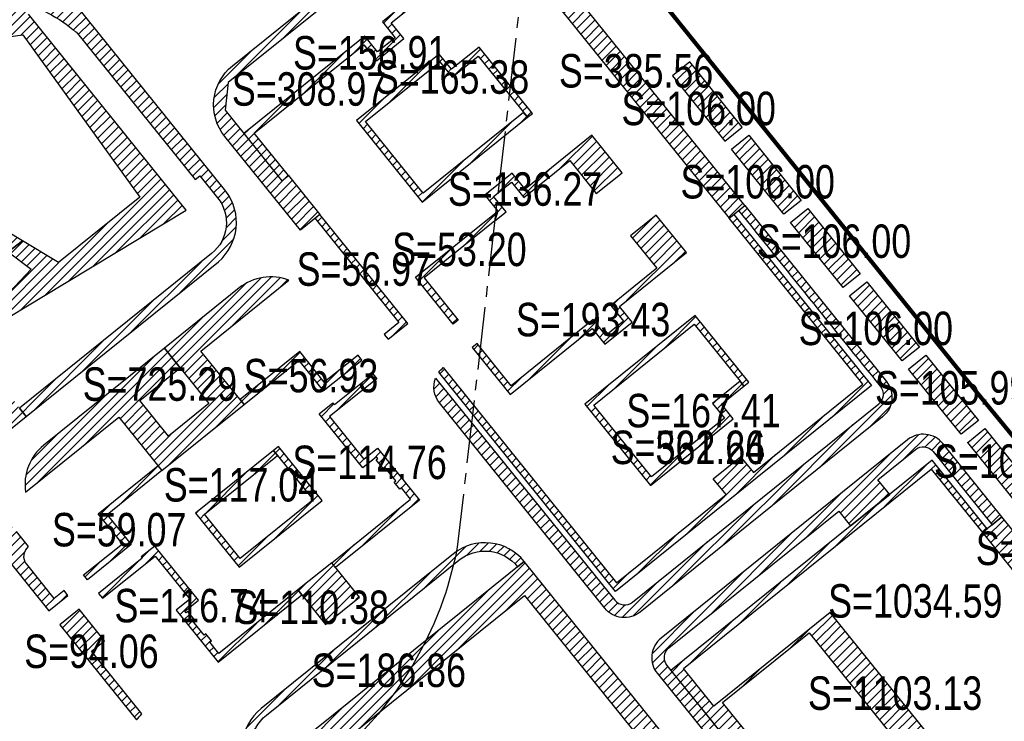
# Model space of a CAD drawing. Header units: millimetres. Extents: x 38389465 to 38395088, y 2473666 to 2480744.
# Tile 240 of 256: x 38394533 to 38394768, y 2477784 to 2477952. Entities that reach past the tile are written whole.
import ezdxf
from ezdxf.enums import TextEntityAlignment as Align

# ---------------------------------------------------------------- set-up
doc = ezdxf.new("R2010")
doc.units = ezdxf.units.MM
doc.header["$LTSCALE"] = 2
doc.linetypes.add('CENTER2', pattern=[1.125, 0.75, -0.125, 0.125, -0.125])
for name, color, linetype in [('MJZJ', 7, 'CONTINUOUS'), ('w-用地红线', 1, 'CONTINUOUS'), ('路面铺装', 143, 'CENTER2')]:
    doc.layers.add(name, color=color, linetype=linetype)
doc.styles.add('中等线体', font='txt', dxfattribs={"width": 0.8})
pattern_1 = [(45, (0, 0), (-1.1313708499, 1.1313708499), [])]

msp = doc.modelspace()

# ---------------------------------------------------------------- hatches: boundary and pattern name
at = {"layer": 'MJZJ', "linetype": 'ByBlock'}
h = msp.add_hatch(dxfattribs=at)
h.set_pattern_fill('411B', color=256, scale=2, style=0)
h.set_pattern_definition(pattern_1)
edge = h.paths.add_edge_path()
edge.add_line((38394502.03, 2477917.663), (38394487.773, 2477935.372))
edge.add_line((38394487.773, 2477935.372), (38394491.799, 2477942.322))
edge.add_line((38394491.799, 2477942.322), (38394487.278, 2477941.7))
edge.add_line((38394487.278, 2477941.7), (38394480.679, 2477930.309))
edge.add_line((38394480.679, 2477930.309), (38394484.553, 2477925.497))
edge.add_line((38394484.553, 2477925.497), (38394488.564, 2477928.726))
edge.add_line((38394488.564, 2477928.726), (38394501.446, 2477912.726))
edge.add_line((38394501.446, 2477912.726), (38394496.54, 2477908.776))
edge.add_line((38394496.54, 2477908.776), (38394485.361, 2477899.777))
edge.add_line((38394485.361, 2477899.777), (38394478.818, 2477894.509))
edge.add_line((38394478.818, 2477894.509), (38394482.394, 2477890.067))
edge.add_line((38394482.394, 2477890.067), (38394474.916, 2477884.047))
edge.add_line((38394474.916, 2477884.047), (38394490.059, 2477865.237))
edge.add_line((38394490.059, 2477865.237), (38394493.954, 2477868.373))
edge.add_line((38394493.954, 2477868.373), (38394513.238, 2477844.418))
edge.add_line((38394513.238, 2477844.418), (38394513.239, 2477844.419))
edge.add_line((38394513.239, 2477844.419), (38394515.433, 2477841.692))
edge.add_line((38394515.433, 2477841.692), (38394534.206, 2477856.806))
edge.add_line((38394534.206, 2477856.806), (38394532.607, 2477858.792))
edge.add_line((38394532.607, 2477858.792), (38394516.473, 2477878.992))
edge.add_line((38394516.473, 2477878.992), (38394507.749, 2477871.969))
edge.add_line((38394507.749, 2477871.969), (38394504.08, 2477876.526))
edge.add_line((38394504.08, 2477876.526), (38394510.896, 2477882.013))
edge.add_line((38394510.896, 2477882.013), (38394518.491, 2477888.127))
edge.add_line((38394518.491, 2477888.127), (38394520.215, 2477885.985))
edge.add_line((38394520.215, 2477885.985), (38394526.37, 2477878.34))
edge.add_line((38394526.37, 2477878.34), (38394538.305, 2477885.539))
edge.add_line((38394538.305, 2477885.539), (38394572.429, 2477906.122))
edge.add_line((38394572.429, 2477906.122), (38394534.746, 2477952.929))
edge.add_line((38394534.746, 2477952.929), (38394532.272, 2477956.003))
edge.add_arc((38394523.45, 2477922.742), 34.411, 48.92074, 75.1459, ccw=False)
edge.add_line((38394546.061, 2477948.681), (38394546.101, 2477948.712))
edge.add_line((38394546.101, 2477948.712), (38394574.527, 2477913.402))
edge.add_line((38394574.527, 2477913.402), (38394575.657, 2477914.312))
edge.add_line((38394575.657, 2477914.312), (38394579.915, 2477909.023))
edge.add_arc((38394572.546, 2477903.09), 9.46, -51.16352, 38.8364, ccw=False)
edge.add_line((38394578.478, 2477895.722), (38394532.607, 2477858.792))
edge.add_line((38394532.607, 2477858.792), (38394534.206, 2477856.806))
edge.add_line((38394534.206, 2477856.806), (38394580.085, 2477893.742))
edge.add_arc((38394572.013, 2477903.148), 12.395, 310.63426, 397.03868)
edge.add_line((38394581.907, 2477910.614), (38394515.184, 2477993.493))
edge.add_arc((38394505.837, 2477985.968), 12, 38.83647, 128.83577)
edge.add_line((38394498.312, 2477995.315), (38394470.021, 2477972.54))
edge.add_line((38394470.021, 2477972.54), (38394471.62, 2477970.554))
edge.add_line((38394471.62, 2477970.554), (38394485.337, 2477981.596))
edge.add_line((38394485.337, 2477981.596), (38394504.096, 2477970.729))
edge.add_line((38394504.096, 2477970.729), (38394505.6, 2477973.325))
edge.add_line((38394505.6, 2477973.325), (38394487.842, 2477983.613))
edge.add_line((38394487.842, 2477983.613), (38394498.527, 2477992.215))
edge.add_line((38394498.527, 2477992.215), (38394502.437, 2477989.95))
edge.add_line((38394502.437, 2477989.95), (38394503.038, 2477990.989))
edge.add_line((38394503.038, 2477990.989), (38394512.383, 2477985.575))
edge.add_line((38394512.383, 2477985.575), (38394513.085, 2477986.786))
edge.add_line((38394513.085, 2477986.786), (38394521.305, 2477982.024))
edge.add_line((38394521.305, 2477982.024), (38394519.952, 2477979.688))
edge.add_line((38394519.952, 2477979.688), (38394525.711, 2477976.351))
edge.add_line((38394525.711, 2477976.351), (38394542.276, 2477955.775))
edge.add_line((38394542.276, 2477955.775), (38394541.108, 2477954.835))
edge.add_line((38394541.108, 2477954.835), (38394541.63, 2477954.185))
edge.add_line((38394541.63, 2477954.185), (38394526.834, 2477962.757))
edge.add_line((38394526.834, 2477962.757), (38394529.449, 2477959.508))
edge.add_line((38394529.449, 2477959.508), (38394505.6, 2477973.325))
edge.add_line((38394505.6, 2477973.325), (38394504.096, 2477970.729))
edge.add_line((38394504.096, 2477970.729), (38394489.185, 2477944.991))
edge.add_line((38394489.185, 2477944.991), (38394493.706, 2477945.613))
edge.add_line((38394493.706, 2477945.613), (38394506.76, 2477968.146))
edge.add_line((38394506.76, 2477968.146), (38394527.5, 2477956.13))
edge.add_line((38394527.5, 2477956.13), (38394531.354, 2477950.794))
edge.add_line((38394531.354, 2477950.794), (38394493.706, 2477945.613))
edge.add_line((38394493.706, 2477945.613), (38394489.185, 2477944.991))
edge.add_line((38394489.185, 2477944.991), (38394479.748, 2477943.692))
edge.add_line((38394479.748, 2477943.692), (38394471.62, 2477970.554))
edge.add_line((38394471.62, 2477970.554), (38394470.021, 2477972.54))
edge.add_line((38394470.021, 2477972.54), (38394467.501, 2477970.511))
edge.add_line((38394467.501, 2477970.511), (38394469.1, 2477968.524))
edge.add_line((38394469.1, 2477968.524), (38394476.739, 2477943.278))
edge.add_line((38394476.739, 2477943.278), (38394452.974, 2477940.007))
edge.add_line((38394452.974, 2477940.007), (38394446.333, 2477948.255))
edge.add_arc((38394458.321, 2477947.715), 12, 166.88044, 177.42227, ccw=False)
edge.add_line((38394446.635, 2477950.439), (38394469.1, 2477968.524))
edge.add_line((38394469.1, 2477968.524), (38394467.501, 2477970.511))
edge.add_line((38394467.501, 2477970.511), (38394429.136, 2477939.625))
edge.add_arc((38394436.51, 2477930.158), 12, 66.78975, 127.91104, ccw=False)
edge.add_line((38394441.239, 2477941.187), (38394441.632, 2477940.698))
edge.add_line((38394441.632, 2477940.698), (38394441.632, 2477940.698))
edge.add_line((38394441.632, 2477940.698), (38394444.266, 2477937.426))
edge.add_line((38394444.266, 2477937.426), (38394478.818, 2477894.509))
edge.add_line((38394478.818, 2477894.509), (38394485.361, 2477899.777))
edge.add_line((38394485.361, 2477899.777), (38394455.168, 2477937.281))
edge.add_line((38394455.168, 2477937.281), (38394487.278, 2477941.7))
edge.add_line((38394487.278, 2477941.7), (38394491.799, 2477942.322))
edge.add_line((38394491.799, 2477942.322), (38394533.343, 2477948.04))
edge.add_line((38394533.343, 2477948.04), (38394561.365, 2477909.238))
edge.add_line((38394561.365, 2477909.238), (38394541.888, 2477893.559))
edge.add_line((38394541.888, 2477893.559), (38394533.307, 2477898.748))
edge.add_line((38394533.307, 2477898.748), (38394529.854, 2477896.134))
edge.add_line((38394529.854, 2477896.134), (38394535.326, 2477891.99))
edge.add_line((38394535.326, 2477891.99), (38394530.135, 2477886.399))
edge.add_line((38394530.135, 2477886.399), (38394522.56, 2477895.8))
edge.add_line((38394522.56, 2477895.8), (38394524.381, 2477900.278))
edge.add_line((38394524.381, 2477900.278), (38394529.854, 2477896.134))
edge.add_line((38394529.854, 2477896.134), (38394533.307, 2477898.748))
edge.add_line((38394533.307, 2477898.748), (38394502.03, 2477917.663))
h = msp.add_hatch(dxfattribs=at)
h.set_pattern_fill('411B', color=256, scale=2, style=0)
h.set_pattern_definition(pattern_1)
h.paths.add_polyline_path([(38394586.179, 2477924.444), (38394595.272, 2477913.149), (38394596.833, 2477914.407), (38394588.681, 2477924.533), (38394614.849, 2477945.608), (38394617.891, 2477941.83), (38394624.434, 2477947.098), (38394621.392, 2477950.875), (38394647.565, 2477971.946), (38394646.624, 2477973.115), (38394619.283, 2477951.103), (38394622.325, 2477947.325), (38394618.119, 2477943.939), (38394615.081, 2477947.712)])
h = msp.add_hatch(dxfattribs=at)
h.set_pattern_fill('411B', color=256, scale=2, style=0)
h.set_pattern_definition(pattern_1)
edge = h.paths.add_edge_path()
edge.add_line((38394621.298, 2477971.084), (38394622.866, 2477969.136))
edge.add_line((38394622.866, 2477969.136), (38394582.442, 2477936.592))
edge.add_line((38394582.442, 2477936.592), (38394581.727, 2477929.973))
edge.add_line((38394581.727, 2477929.973), (38394595.272, 2477913.149))
edge.add_line((38394595.272, 2477913.149), (38394596.833, 2477914.407))
edge.add_line((38394596.833, 2477914.407), (38394604.358, 2477905.059))
edge.add_line((38394604.358, 2477905.059), (38394599.681, 2477901.294))
edge.add_line((38394599.681, 2477901.294), (38394581.617, 2477923.732))
edge.add_arc((38394590.964, 2477931.257), 12, 128.83647, 218.83647, ccw=False)
edge.add_line((38394583.439, 2477940.604), (38394621.298, 2477971.084))
h = msp.add_hatch(dxfattribs=at)
h.set_pattern_fill('411B', color=256, scale=2, style=0)
h.set_pattern_definition(pattern_1)
h.paths.add_polyline_path([(38394705.856, 2477907.184), (38394653.952, 2477971.656), (38394653.183, 2477964.96), (38394702.122, 2477904.18)])
h = msp.add_hatch(dxfattribs=at)
h.set_pattern_fill('411B', color=256, scale=2, style=0)
h.set_pattern_definition(pattern_1)
h.paths.add_polyline_path([(38394653.947, 2477928.3), (38394655.115, 2477929.24), (38394642.385, 2477945.053), (38394635.818, 2477939.766), (38394632.871, 2477943.427), (38394613.109, 2477927.517), (38394628.787, 2477908.044), (38394653.947, 2477928.3), (38394653.006, 2477929.468), (38394629.015, 2477910.153), (38394615.219, 2477927.289), (38394632.978, 2477941.588), (38394635.926, 2477937.927), (38394642.157, 2477942.943)])
h = msp.add_hatch(dxfattribs=at)
h.set_pattern_fill('411B', color=256, scale=2, style=0)
h.set_pattern_definition(pattern_1)
h.paths.add_polyline_path([(38394701.123, 2477922.63), (38394705.252, 2477925.954), (38394692.711, 2477941.531), (38394688.582, 2477938.207)])
h = msp.add_hatch(dxfattribs=at)
h.set_pattern_fill('411B', color=256, scale=2, style=0)
h.set_pattern_definition(pattern_1)
h.paths.add_polyline_path([(38394646.129, 2477903.534), (38394648.844, 2477905.675), (38394645.852, 2477909.391), (38394650.108, 2477912.817), (38394653.073, 2477909.134), (38394664.038, 2477917.978), (38394670.392, 2477910.085), (38394676.555, 2477915.046), (38394669.342, 2477924.006), (38394653.371, 2477911.148), (38394650.33, 2477914.925), (38394643.787, 2477909.657), (38394646.83, 2477905.876)])
h = msp.add_hatch(dxfattribs=at)
h.set_pattern_fill('411B', color=256, scale=2, style=0)
h.set_pattern_definition(pattern_1)
h.paths.add_polyline_path([(38394702.692, 2477920.681), (38394706.821, 2477924.005), (38394719.362, 2477908.428), (38394715.233, 2477905.104)])
h = msp.add_hatch(dxfattribs=at)
h.set_pattern_fill('411B', color=256, scale=2, style=0)
h.set_pattern_definition(pattern_1)
edge = h.paths.add_edge_path()
edge.add_line((38394705.856, 2477907.184), (38394739.719, 2477865.122))
edge.add_arc((38394735.046, 2477861.359), 6, -51.16276, 38.83639, ccw=False)
edge.add_line((38394738.808, 2477856.685), (38394680.858, 2477810.03))
edge.add_arc((38394677.095, 2477814.703), 6, 218.75934, 308.83724, ccw=False)
edge.add_line((38394672.417, 2477810.947), (38394632.918, 2477860.016))
edge.add_arc((38394637.588, 2477863.776), 5.996, 158.88449, 218.83285, ccw=False)
edge.add_line((38394631.995, 2477865.936), (38394674.808, 2477812.856))
edge.add_arc((38394677.143, 2477814.74), 3, 218.88893, 308.88893)
edge.add_line((38394679.027, 2477812.405), (38394737.863, 2477859.776))
edge.add_arc((38394736.057, 2477862.104), 2.947, 307.79193, 399.88195)
edge.add_arc((38402902.867, 2484471.623), 10503.362, 218.6889252, 218.9834986, ccw=False)
edge.add_line((38394704.455, 2477906.057), (38394705.856, 2477907.184))
h = msp.add_hatch(dxfattribs=at)
h.set_pattern_fill('411B', color=256, scale=2, style=0)
h.set_pattern_definition(pattern_1)
h.paths.add_polyline_path([(38394604.355, 2477905.063), (38394603.19, 2477904.119), (38394623.235, 2477879.214), (38394619.715, 2477876.41), (38394620.656, 2477875.242), (38394625.349, 2477878.98)])
h = msp.add_hatch(dxfattribs=at)
h.set_pattern_fill('411B', color=256, scale=2, style=0)
h.set_pattern_definition(pattern_1)
h.paths.add_polyline_path([(38394627.199, 2477890.076), (38394646.832, 2477905.882), (38394646.129, 2477903.534), (38394629.243, 2477889.914), (38394637.391, 2477879.793), (38394636.23, 2477878.858)])
h = msp.add_hatch(dxfattribs=at)
h.set_pattern_fill('411B', color=256, scale=2, style=0)
h.set_pattern_definition(pattern_1)
edge = h.paths.add_edge_path()
edge.add_line((38394633.829, 2477868.452), (38394675.218, 2477817.043))
edge.add_line((38394675.218, 2477817.043), (38394701.386, 2477838.111))
edge.add_line((38394701.386, 2477838.111), (38394698.344, 2477841.889))
edge.add_line((38394698.344, 2477841.889), (38394704.887, 2477847.157))
edge.add_line((38394704.887, 2477847.157), (38394707.929, 2477843.379))
edge.add_line((38394707.929, 2477843.379), (38394734.106, 2477864.464))
edge.add_line((38394734.106, 2477864.464), (38394702.122, 2477904.18))
edge.add_line((38394702.122, 2477904.18), (38394703.256, 2477905.092))
edge.add_line((38394703.256, 2477905.092), (38394736.181, 2477864.196))
edge.add_line((38394736.181, 2477864.196), (38394674.993, 2477814.934))
edge.add_line((38394674.993, 2477814.934), (38394632.783, 2477867.363))
edge.add_arc((38394637.493, 2477863.886), 5.854, 128.78696, 143.56249, ccw=False)
edge.add_arc((38394633.823, 2477868.457), 0.00777, 292.92584, 324.78778)
h = msp.add_hatch(dxfattribs=at)
h.set_pattern_fill('411B', color=256, scale=2, style=0)
h.set_pattern_definition(pattern_1)
h.paths.add_polyline_path([(38394640.743, 2477873.248), (38394649.773, 2477862.033), (38394669.403, 2477877.836), (38394672.444, 2477874.059), (38394678.987, 2477879.326), (38394675.946, 2477883.104), (38394691.918, 2477895.964), (38394684.708, 2477904.921), (38394678.563, 2477899.956), (38394684.83, 2477892.2), (38394673.842, 2477883.337), (38394676.885, 2477879.557), (38394672.679, 2477876.171), (38394669.635, 2477879.944), (38394650.05, 2477864.117), (38394641.911, 2477874.189)])
h = msp.add_hatch(dxfattribs=at)
h.set_pattern_fill('411B', color=256, scale=2, style=0)
h.set_pattern_definition(pattern_1)
h.paths.add_polyline_path([(38394716.802, 2477903.155), (38394720.931, 2477906.479), (38394733.473, 2477890.9), (38394729.344, 2477887.577)])
h = msp.add_hatch(dxfattribs=at)
h.set_pattern_fill('411B', color=256, scale=2, style=0)
h.set_pattern_definition(pattern_1)
edge = h.paths.add_edge_path()
edge.add_line((38394575.934, 2477872.427), (38394596.956, 2477889.35))
edge.add_arc((38394592.623, 2477878.159), 12, 68.83647, 128.83647)
edge.add_line((38394585.098, 2477887.507), (38394567.187, 2477873.087))
edge.add_line((38394567.187, 2477873.087), (38394570.949, 2477868.413))
edge.add_line((38394570.949, 2477868.413), (38394577.848, 2477859.844))
edge.add_line((38394577.848, 2477859.844), (38394568.188, 2477852.069))
edge.add_line((38394568.188, 2477852.069), (38394561.29, 2477860.638))
edge.add_line((38394561.29, 2477860.638), (38394570.949, 2477868.413))
edge.add_line((38394570.949, 2477868.413), (38394567.187, 2477873.087))
edge.add_line((38394567.187, 2477873.087), (38394538.366, 2477849.884))
edge.add_arc((38394545.891, 2477840.537), 12, 128.83647, 188.83647)
edge.add_line((38394534.034, 2477838.694), (38394556.305, 2477856.624))
edge.add_line((38394556.305, 2477856.624), (38394566.59, 2477843.849))
edge.add_line((38394566.59, 2477843.849), (38394586.219, 2477859.652))
edge.add_line((38394586.219, 2477859.652), (38394575.934, 2477872.427))
h = msp.add_hatch(dxfattribs=at)
h.set_pattern_fill('411B', color=256, scale=2, style=0)
h.set_pattern_definition(pattern_1)
h.paths.add_polyline_path([(38394730.911, 2477885.631), (38394735.039, 2477888.955), (38394747.581, 2477873.376), (38394743.453, 2477870.052)])
h = msp.add_hatch(dxfattribs=at)
h.set_pattern_fill('411B', color=256, scale=2, style=0)
h.set_pattern_definition(pattern_1)
h.paths.add_polyline_path([(38394704.744, 2477865.205), (38394705.684, 2477864.038), (38394706.847, 2477864.974), (38394693.991, 2477880.943), (38394667.663, 2477859.746), (38394683.341, 2477840.273), (38394703.102, 2477856.183), (38394700.28, 2477859.688), (38394705.684, 2477864.038), (38394704.744, 2477865.205), (38394698.178, 2477859.918), (38394701, 2477856.413), (38394683.575, 2477842.385), (38394669.779, 2477859.521), (38394693.77, 2477878.836)])
h = msp.add_hatch(dxfattribs=at)
h.set_pattern_fill('411B', color=256, scale=2, style=0)
h.set_pattern_definition(pattern_1)
h.paths.add_polyline_path([(38394586.219, 2477859.652), (38394599.305, 2477870.187), (38394605.17, 2477862.904), (38394614.397, 2477870.255), (38394613.456, 2477871.423), (38394605.403, 2477865.007), (38394599.533, 2477872.296), (38394585.278, 2477860.82)])
h = msp.add_hatch(dxfattribs=at)
h.set_pattern_fill('411B', color=256, scale=2, style=0)
h.set_pattern_definition(pattern_1)
h.paths.add_polyline_path([(38394745.022, 2477868.103), (38394749.15, 2477871.427), (38394761.691, 2477855.85), (38394757.563, 2477852.526)])
h = msp.add_hatch(dxfattribs=at)
h.set_pattern_fill('411B', color=256, scale=2, style=0)
h.set_pattern_definition(pattern_1)
h.paths.add_polyline_path([(38394608.11, 2477820.66), (38394607.169, 2477821.829), (38394626.02, 2477837.004), (38394623.825, 2477839.731), (38394623.436, 2477839.417), (38394622.119, 2477841.053), (38394622.508, 2477841.366), (38394619.874, 2477844.638), (38394619.485, 2477844.325), (38394617.792, 2477846.428), (38394618.181, 2477846.741), (38394617.867, 2477847.131), (38394614.596, 2477844.497), (38394604.186, 2477857.427), (38394607.457, 2477860.061), (38394607.801, 2477859.63), (38394617.031, 2477866.984), (38394617.972, 2477865.815), (38394606.632, 2477856.781), (38394614.824, 2477846.606), (38394618.095, 2477849.24), (38394628.124, 2477836.783)])
h = msp.add_hatch(dxfattribs=at)
h.set_pattern_fill('411B', color=256, scale=2, style=0)
h.set_pattern_definition(pattern_1)
h.paths.add_polyline_path([(38394759.131, 2477850.577), (38394763.26, 2477853.901), (38394775.802, 2477838.322), (38394771.673, 2477834.998)])
h = msp.add_hatch(dxfattribs=at)
h.set_pattern_fill('411B', color=256, scale=2, style=0)
h.set_pattern_definition(pattern_1)
edge = h.paths.add_edge_path()
edge.add_line((38394767.309, 2477832.769), (38394764.972, 2477830.888))
edge.add_line((38394764.972, 2477830.888), (38394762.634, 2477829.008))
edge.add_line((38394762.634, 2477829.008), (38394773.922, 2477814.988))
edge.add_line((38394773.922, 2477814.988), (38394776.258, 2477816.869))
edge.add_line((38394776.258, 2477816.869), (38394789.969, 2477799.838))
edge.add_arc((38394787.632, 2477797.957), 3, -45.50112, 38.83638, ccw=False)
edge.add_line((38394789.735, 2477795.817), (38394740.273, 2477747.213))
edge.add_arc((38394733.965, 2477753.632), 9, 218.83638, 314.49888, ccw=False)
edge.add_line((38394726.954, 2477747.988), (38394687.318, 2477797.222))
edge.add_arc((38394689.637, 2477799.125), 3, 128.83724, 219.36145, ccw=False)
edge.add_line((38394687.756, 2477801.461), (38394728.34, 2477834.133))
edge.add_line((38394728.34, 2477834.133), (38394731.162, 2477830.628))
edge.add_line((38394731.162, 2477830.628), (38394740.509, 2477838.153))
edge.add_line((38394740.509, 2477838.153), (38394737.688, 2477841.659))
edge.add_line((38394737.688, 2477841.659), (38394746.643, 2477848.871))
edge.add_arc((38394748.524, 2477846.534), 3, 38.83638, 128.83724, ccw=False)
edge.add_line((38394750.861, 2477848.416), (38394750.856, 2477848.422))
edge.add_line((38394750.856, 2477848.422), (38394764.972, 2477830.888))
edge.add_line((38394764.972, 2477830.888), (38394767.309, 2477832.769))
edge.add_line((38394767.309, 2477832.769), (38394753.198, 2477850.297))
edge.add_arc((38394748.524, 2477846.534), 6, 38.83638, 128.83724)
edge.add_line((38394744.761, 2477851.208), (38394685.874, 2477803.798))
edge.add_arc((38394689.637, 2477799.125), 6, 128.83724, 219.20767)
edge.add_line((38394684.988, 2477795.332), (38394724.617, 2477746.107))
edge.add_arc((38394733.965, 2477753.632), 12, 218.83638, 314.49888)
edge.add_line((38394742.375, 2477745.073), (38394791.838, 2477793.677))
edge.add_arc((38394787.632, 2477797.957), 6, 314.49888, 398.83638)
edge.add_line((38394792.306, 2477801.72), (38394767.309, 2477832.769))
h = msp.add_hatch(dxfattribs=at)
h.set_pattern_fill('411B', color=256, scale=2, style=0)
h.set_pattern_definition(pattern_1)
h.paths.add_polyline_path([(38394594.225, 2477847.475), (38394593.282, 2477848.646), (38394574.664, 2477833.66), (38394585.073, 2477820.73), (38394604.859, 2477836.657), (38394594.45, 2477849.586), (38394593.282, 2477848.646), (38394594.225, 2477847.475), (38394602.75, 2477836.886), (38394585.305, 2477822.835), (38394576.777, 2477833.428)])
h = msp.add_hatch(dxfattribs=at)
h.set_pattern_fill('411B', color=256, scale=2, style=0)
h.set_pattern_definition(pattern_1)
edge = h.paths.add_edge_path()
edge.add_line((38394726.288, 2477809.89), (38394698.48, 2477787.502))
edge.add_line((38394698.48, 2477787.502), (38394691.206, 2477796.537))
edge.add_line((38394691.206, 2477796.537), (38394750.405, 2477844.197))
edge.add_line((38394750.405, 2477844.197), (38394762.633, 2477829.008))
edge.add_line((38394762.633, 2477829.008), (38394763.806, 2477829.953))
edge.add_line((38394763.806, 2477829.953), (38394750.638, 2477846.309))
edge.add_line((38394750.638, 2477846.309), (38394688.241, 2477796.074))
edge.add_line((38394688.241, 2477796.074), (38394726.953, 2477747.988))
edge.add_arc((38394733.995, 2477753.67), 9.048, 218.90247, 263.68558)
edge.add_arc((38394733.946, 2477753.66), 9.033, 263.99036, 314.45517)
edge.add_line((38394740.272, 2477747.213), (38394755.695, 2477762.359))
edge.add_line((38394755.695, 2477762.359), (38394754.287, 2477764.108))
edge.add_line((38394754.287, 2477764.108), (38394742.051, 2477754.256))
edge.add_line((38394742.051, 2477754.256), (38394738.866, 2477751.692))
edge.add_line((38394738.866, 2477751.692), (38394733.569, 2477747.427))
edge.add_line((38394733.569, 2477747.427), (38394700.57, 2477788.415))
edge.add_line((38394700.57, 2477788.415), (38394721.29, 2477805.097))
edge.add_line((38394721.29, 2477805.097), (38394754.287, 2477764.108))
edge.add_line((38394754.287, 2477764.108), (38394755.695, 2477762.359))
edge.add_line((38394755.695, 2477762.359), (38394764.449, 2477770.957))
edge.add_line((38394764.449, 2477770.957), (38394789.735, 2477795.818))
edge.add_arc((38394787.632, 2477797.957), 3, 314.5141, 339.7593)
edge.add_line((38394790.446, 2477796.919), (38394775.122, 2477815.954))
edge.add_line((38394775.122, 2477815.954), (38394773.921, 2477814.988))
edge.add_line((38394773.921, 2477814.988), (38394788.658, 2477796.683))
edge.add_line((38394788.658, 2477796.683), (38394757.267, 2477771.41))
edge.add_line((38394757.267, 2477771.41), (38394726.288, 2477809.89))
h = msp.add_hatch(dxfattribs=at)
h.set_pattern_fill('411B', color=256, scale=2, style=0)
h.set_pattern_definition(pattern_1)
h.paths.add_polyline_path([(38394566.588, 2477843.84), (38394553.508, 2477833.297), (38394559.271, 2477826.146), (38394548.835, 2477817.745), (38394547.894, 2477818.913), (38394557.162, 2477826.373), (38394551.398, 2477833.524), (38394565.647, 2477845.007)])
h = msp.add_hatch(dxfattribs=at)
h.set_pattern_fill('411B', color=256, scale=2, style=0)
h.set_pattern_definition(pattern_1)
edge = h.paths.add_edge_path()
edge.add_line((38394523.645, 2477830.074), (38394539.566, 2477810.282))
edge.add_line((38394539.566, 2477810.282), (38394544.161, 2477813.982))
edge.add_line((38394544.161, 2477813.982), (38394543.221, 2477815.15))
edge.add_line((38394543.221, 2477815.15), (38394540.884, 2477813.269))
edge.add_line((38394540.884, 2477813.269), (38394534.299, 2477821.448))
edge.add_arc((38394536.636, 2477823.329), 3, 128.83662, 218.83657, ccw=False)
edge.add_line((38394534.755, 2477825.666), (38394531.87, 2477829.249))
edge.add_arc((38394522.523, 2477821.724), 12, 38.83514, 81.29062)
edge.add_line((38394524.34, 2477833.586), (38394513.081, 2477824.522))
edge.add_line((38394513.081, 2477824.522), (38394511.89, 2477826.002))
edge.add_line((38394511.89, 2477826.002), (38394521.419, 2477833.673))
edge.add_arc((38394522.523, 2477821.724), 12, 95.27916, 128.83647)
edge.add_line((38394514.998, 2477831.071), (38394507.52, 2477825.051))
edge.add_line((38394507.52, 2477825.051), (38394508.774, 2477823.493))
edge.add_line((38394508.774, 2477823.493), (38394509.966, 2477822.013))
edge.add_line((38394509.966, 2477822.013), (38394505.993, 2477818.815))
edge.add_line((38394505.993, 2477818.815), (38394504.801, 2477820.295))
edge.add_line((38394504.801, 2477820.295), (38394508.774, 2477823.493))
edge.add_line((38394508.774, 2477823.493), (38394507.52, 2477825.051))
edge.add_line((38394507.52, 2477825.051), (38394477.375, 2477800.782))
edge.add_line((38394477.375, 2477800.782), (38394478.629, 2477799.224))
edge.add_line((38394478.629, 2477799.224), (38394501.692, 2477817.779))
edge.add_line((38394501.692, 2477817.779), (38394502.877, 2477816.306))
edge.add_line((38394502.877, 2477816.306), (38394479.821, 2477797.744))
edge.add_line((38394479.821, 2477797.744), (38394481.263, 2477795.953))
edge.add_line((38394481.263, 2477795.953), (38394523.645, 2477830.074))
h = msp.add_hatch(dxfattribs=at)
h.set_pattern_fill('411B', color=256, scale=2, style=0)
h.set_pattern_definition(pattern_1)
h.paths.add_polyline_path([(38394600.014, 2477814.134), (38394599.072, 2477815.302), (38394580.239, 2477800.128), (38394578.043, 2477802.854), (38394578.432, 2477803.167), (38394577.114, 2477804.802), (38394576.725, 2477804.489), (38394574.09, 2477807.759), (38394574.479, 2477808.072), (38394572.784, 2477810.175), (38394572.395, 2477809.861), (38394572.081, 2477810.251), (38394575.351, 2477812.886), (38394564.935, 2477825.811), (38394561.656, 2477823.187), (38394561.907, 2477822.876), (38394551.47, 2477814.474), (38394552.411, 2477813.306), (38394564.951, 2477823.401), (38394573.243, 2477813.113), (38394569.972, 2477810.477), (38394580.007, 2477798.026)])
h = msp.add_hatch(dxfattribs=at)
h.set_pattern_fill('411B', color=256, scale=2, style=0)
h.set_pattern_definition(pattern_1)
edge = h.paths.add_edge_path()
edge.add_line((38394588.49, 2477770.083), (38394590.048, 2477771.337))
edge.add_arc((38394597.846, 2477777.607), 10.006, 128.86813, 218.80487, ccw=False)
edge.add_line((38394591.567, 2477785.397), (38394637.527, 2477822.391))
edge.add_arc((38394643.799, 2477814.623), 9.984, 38.68455, 128.91705, ccw=False)
edge.add_line((38394651.592, 2477820.863), (38394651.592, 2477820.863))
edge.add_line((38394651.592, 2477820.863), (38394653.152, 2477822.119))
edge.add_line((38394653.152, 2477822.119), (38394653.146, 2477822.126))
edge.add_arc((38394643.798, 2477814.601), 12.001, 38.83638, 128.83235)
edge.add_line((38394636.273, 2477823.949), (38394590.316, 2477786.95))
edge.add_arc((38394597.841, 2477777.603), 12, 128.83662, 218.78761)
edge.add_line((38394588.487, 2477770.085), (38394588.49, 2477770.083))
edge.add_line((38394588.49, 2477770.083), (38394588.49, 2477770.083))
h = msp.add_hatch(dxfattribs=at)
h.set_pattern_fill('411B', color=256, scale=2, style=0)
h.set_pattern_definition(pattern_1)
edge = h.paths.add_edge_path()
edge.add_line((38394653.142, 2477822.132), (38394588.49, 2477770.083))
edge.add_line((38394588.49, 2477770.083), (38394654.591, 2477687.977))
edge.add_line((38394654.591, 2477687.977), (38394662.383, 2477694.251))
edge.add_line((38394662.383, 2477694.251), (38394600.302, 2477771.363))
edge.add_line((38394600.302, 2477771.363), (38394653.265, 2477814.006))
edge.add_line((38394653.265, 2477814.006), (38394719.115, 2477732.218))
edge.add_arc((38394712.783, 2477728.845), 7.174, -42.91622, 28.03924, ccw=False)
edge.add_line((38394718.037, 2477723.961), (38394675.748, 2477682.405))
edge.add_arc((38394668.739, 2477689.538), 10, 218.83638, 314.49888, ccw=False)
edge.add_line((38394660.95, 2477683.267), (38394656.148, 2477689.231))
edge.add_line((38394656.148, 2477689.231), (38394654.59, 2477687.977))
edge.add_line((38394654.59, 2477687.977), (38394659.392, 2477682.013))
edge.add_arc((38394668.739, 2477689.538), 12, 218.83647, 314.49883)
edge.add_line((38394677.15, 2477680.979), (38394719.439, 2477722.534))
edge.add_arc((38394711.028, 2477731.093), 12, 314.49888, 398.83638)
edge.add_line((38394720.376, 2477738.619), (38394653.142, 2477822.132))
h = msp.add_hatch(dxfattribs=at)
h.set_pattern_fill('411B', color=256, scale=2, style=0)
h.set_pattern_definition(pattern_1)
h.paths.add_polyline_path([(38394607.169, 2477821.828), (38394599.057, 2477815.298), (38394605.704, 2477807.041), (38394613.815, 2477813.572)])
h = msp.add_hatch(dxfattribs=at)
h.set_pattern_fill('411B', color=256, scale=2, style=0)
h.set_pattern_definition(pattern_1)
edge = h.paths.add_edge_path()
edge.add_line((38394546.795, 2477810.71), (38394542.199, 2477807.01))
edge.add_line((38394542.199, 2477807.01), (38394560.51, 2477784.266))
edge.add_arc((38394556.669, 2477788.877), 6.002, 309.79265, 328.30958)
edge.add_line((38394561.776, 2477785.725), (38394549.762, 2477800.646))
edge.add_line((38394549.762, 2477800.646), (38394552.878, 2477803.155))
edge.add_line((38394552.878, 2477803.155), (38394546.795, 2477810.71))

# ---------------------------------------------------------------- linework, layer by layer
at = {"layer": 'w-用地红线', "linetype": 'CENTER2', "ltscale": 10, "const_width": 1, "flags": 128}
msp.add_lwpolyline([(38394656.281, 2477991.939), (38394656.292, 2477991.948), (38394656.797, 2477992.355), (38394673.708, 2477971.349), (38394760.942, 2477862.994), (38394778.16, 2477842.079), (38394795.83, 2477821.545), (38394813.945, 2477801.403), (38394813.441, 2477800.907), (38394812.052, 2477799.543), (38394810.954, 2477798.464), (38394780.499, 2477768.537), (38394771.912, 2477760.098), (38394701.77, 2477691.172), (38394688.771, 2477678.399), (38394660.777, 2477650.891), (38394551.064, 2477543.08), (38394546.008, 2477538.112), (38394536.461, 2477535.287), (38394526.346, 2477530.315), (38394519.658, 2477527.87), (38394509.166, 2477525.481), (38394503.212, 2477522.966), (38394499.294, 2477521.311), (38394495.181, 2477518.973), (38394492.498, 2477517.973), (38394492.434, 2477517.949), (38394478.297, 2477511.428), (38394478.139, 2477511.355), (38394472.336, 2477509.719), (38394470.411, 2477509.176), (38394463.306, 2477509.201), (38394454.477, 2477506.846), (38394451.519, 2477507.727), (38394451.505, 2477507.731), (38394451.413, 2477507.736), (38394451.378, 2477507.728), (38394451.229, 2477507.693), (38394443.027, 2477508.163), (38394427.9, 2477513.609), (38394416.336, 2477520.131), (38394415.414, 2477520.398), (38394412.518, 2477520.949), (38394404.972, 2477522.119), (38394403.589, 2477521.915), (38394390.111, 2477521.745), (38394389.482, 2477521.368), (38394385.821, 2477521.667), (38394385.985, 2477520.922), (38394385.848, 2477520.018), (38394385.835, 2477519.933), (38394385.714, 2477519.466), (38394385.025, 2477519.239), (38394381.999, 2477520.476), (38394375.793, 2477523.013), (38394363.076, 2477528.211), (38394359.68, 2477530.945), (38394356.697, 2477533.346), (38394356.427, 2477533.373), (38394346.433, 2477530.563), (38394334.88, 2477526.18), (38394329.647, 2477527.203), (38394325.309, 2477528.052), (38394317.947, 2477535.078), (38394314.457, 2477537.85), (38394313.65, 2477539.301), (38394307.622, 2477539.931), (38394303.051, 2477541.813), (38394300.496, 2477546.049), (38394300.9, 2477553.781), (38394302.517, 2477565.174), (38394306.782, 2477595.515), (38394308.237, 2477601.487), (38394309.337, 2477606.003), (38394311.018, 2477609.599), (38394312.14, 2477609.821), (38394314.685, 2477610.323), (38394305.871, 2477626.746), (38394323.836, 2477636.98), (38394308.928, 2477663.15), (38394343.577, 2477774.895), (38394344.096, 2477776.57), (38394389.193, 2477800.384), (38394400.439, 2477836.795), (38394376.656, 2477881.834), (38394385.369, 2477910.074), (38394385.306, 2477911.218), (38394390.846, 2477929.171), (38394392.239, 2477928.001), (38394396.852, 2477943.031), (38394407.667, 2477978), (38394406.418, 2477978.352), (38394406.062, 2477978.484), (38394407.133, 2477981.956), (38394409.785, 2477990.551), (38394442.977, 2478098.124), (38394478.62, 2478133.767), (38394514.263, 2478169.409), (38394581.67, 2478082.635), (38394632.669, 2478021.268), (38394656.281, 2477991.939)], close=True, dxfattribs=at)
at = {"layer": 'w-用地红线', "linetype": 'CENTER2', "ltscale": 10}
msp.add_lwpolyline([(38394656.281, 2477991.939), (38394646.33, 2477905.284), (38394637.174, 2477825.545), (38394636.73, 2477823.252), (38394634.841, 2477816.072), (38394634.324, 2477814.499), (38394633.977, 2477813.439), (38394633.151, 2477811.129), (38394631.54, 2477807.21), (38394629.508, 2477802.8), (38394626.441, 2477797.254), (38394622.553, 2477791.226), (38394618.25, 2477785.653), (38394613.315, 2477780.217), (38394606.588, 2477774.137), (38394604.672, 2477772.735), (38394553.671, 2477743.681), (38394319.127, 2477610.07), (38394316.729, 2477610.703), (38394314.697, 2477610.301)], dxfattribs=at)
at = {"layer": '路面铺装', "linetype": 'ByBlock', "flags": 128}
for points in [[(38394532.272, 2477956.003, -0.1149309), (38394546.061, 2477948.681), (38394546.101, 2477948.712), (38394574.527, 2477913.402), (38394575.657, 2477914.312), (38394579.915, 2477909.023, -0.4142131), (38394578.478, 2477895.722), (38394532.607, 2477858.792), (38394534.206, 2477856.806), (38394580.085, 2477893.742, 0.3959504), (38394581.907, 2477910.614), (38394515.184, 2477993.493, 0.41421)], [(38394726.954, 2477747.988), (38394687.318, 2477797.222, -0.4168958), (38394687.756, 2477801.461), (38394728.34, 2477834.133), (38394731.162, 2477830.628), (38394740.509, 2477838.153), (38394737.688, 2477841.659), (38394746.643, 2477848.871, -0.414218), (38394750.861, 2477848.416), (38394750.856, 2477848.422), (38394764.972, 2477830.888), (38394767.309, 2477832.769), (38394753.198, 2477850.297, 0.414218), (38394744.761, 2477851.208), (38394685.874, 2477803.798, 0.4161084), (38394684.988, 2477795.332), (38394724.617, 2477746.107, 0.4434653)], [(38394764.449, 2477770.957), (38394789.735, 2477795.818, 0.1106007), (38394790.446, 2477796.919), (38394775.122, 2477815.954), (38394773.921, 2477814.988), (38394788.658, 2477796.683), (38394757.267, 2477771.41), (38394726.288, 2477809.89), (38394698.48, 2477787.502), (38394691.206, 2477796.537), (38394750.405, 2477844.197), (38394762.633, 2477829.008), (38394763.806, 2477829.953), (38394750.638, 2477846.309), (38394688.241, 2477796.074), (38394726.953, 2477747.988, 0.1979287)], [(38394742.375, 2477745.073), (38394791.838, 2477793.677, 0.3855546), (38394792.306, 2477801.72), (38394767.309, 2477832.769), (38394764.972, 2477830.888), (38394762.634, 2477829.008), (38394773.922, 2477814.988), (38394776.258, 2477816.869), (38394789.969, 2477799.838, -0.3855546), (38394789.735, 2477795.817), (38394740.273, 2477747.213, -0.4434653)], [(38394523.645, 2477830.074), (38394539.566, 2477810.282), (38394544.161, 2477813.982), (38394543.221, 2477815.15), (38394540.884, 2477813.269), (38394534.299, 2477821.448, -0.4142133), (38394534.755, 2477825.666), (38394531.87, 2477829.249, 0.1873955)]]:
    msp.add_lwpolyline(points, format="xyb", dxfattribs=at)
for points in [[(38394586.179, 2477924.444), (38394595.272, 2477913.149), (38394596.833, 2477914.407), (38394588.681, 2477924.533), (38394614.849, 2477945.608), (38394617.891, 2477941.83), (38394624.434, 2477947.098), (38394621.392, 2477950.875), (38394647.565, 2477971.946), (38394646.624, 2477973.115), (38394619.283, 2477951.103), (38394622.325, 2477947.325), (38394618.119, 2477943.939), (38394615.081, 2477947.712)], [(38394705.856, 2477907.184), (38394653.952, 2477971.656), (38394653.183, 2477964.96), (38394702.122, 2477904.18)], [(38394653.947, 2477928.3), (38394655.115, 2477929.24), (38394642.385, 2477945.053), (38394635.818, 2477939.766), (38394632.871, 2477943.427), (38394613.109, 2477927.517), (38394628.787, 2477908.044), (38394653.947, 2477928.3), (38394653.006, 2477929.468), (38394629.015, 2477910.153), (38394615.219, 2477927.289), (38394632.978, 2477941.588), (38394635.926, 2477937.927), (38394642.157, 2477942.943)], [(38394701.123, 2477922.63), (38394705.252, 2477925.954), (38394692.711, 2477941.531), (38394688.582, 2477938.207)], [(38394646.129, 2477903.534), (38394648.844, 2477905.675), (38394645.852, 2477909.391), (38394650.108, 2477912.817), (38394653.073, 2477909.134), (38394664.038, 2477917.978), (38394670.392, 2477910.085), (38394676.555, 2477915.046), (38394669.342, 2477924.006), (38394653.371, 2477911.148), (38394650.33, 2477914.925), (38394643.787, 2477909.657), (38394646.83, 2477905.876)], [(38394702.692, 2477920.681), (38394706.821, 2477924.005), (38394719.362, 2477908.428), (38394715.233, 2477905.104)], [(38394604.355, 2477905.063), (38394603.19, 2477904.119), (38394623.235, 2477879.214), (38394619.715, 2477876.41), (38394620.656, 2477875.242), (38394625.349, 2477878.98)], [(38394627.199, 2477890.076), (38394646.832, 2477905.882), (38394646.129, 2477903.534), (38394629.243, 2477889.914), (38394637.391, 2477879.793), (38394636.23, 2477878.858)], [(38394640.743, 2477873.248), (38394649.773, 2477862.033), (38394669.403, 2477877.836), (38394672.444, 2477874.059), (38394678.987, 2477879.326), (38394675.946, 2477883.104), (38394691.918, 2477895.964), (38394684.708, 2477904.921), (38394678.563, 2477899.956), (38394684.83, 2477892.2), (38394673.842, 2477883.337), (38394676.885, 2477879.557), (38394672.679, 2477876.171), (38394669.635, 2477879.944), (38394650.05, 2477864.117), (38394641.911, 2477874.189)], [(38394716.802, 2477903.155), (38394720.931, 2477906.479), (38394733.473, 2477890.9), (38394729.344, 2477887.577)], [(38394704.744, 2477865.205), (38394705.684, 2477864.038), (38394706.847, 2477864.974), (38394693.991, 2477880.943), (38394667.663, 2477859.746), (38394683.341, 2477840.273), (38394703.102, 2477856.183), (38394700.28, 2477859.688), (38394705.684, 2477864.038), (38394704.744, 2477865.205), (38394698.178, 2477859.918), (38394701, 2477856.413), (38394683.575, 2477842.385), (38394669.779, 2477859.521), (38394693.77, 2477878.836)], [(38394586.219, 2477859.652), (38394599.305, 2477870.187), (38394605.17, 2477862.904), (38394614.397, 2477870.255), (38394613.456, 2477871.423), (38394605.403, 2477865.007), (38394599.533, 2477872.296), (38394585.278, 2477860.82)], [(38394745.022, 2477868.103), (38394749.15, 2477871.427), (38394761.691, 2477855.85), (38394757.563, 2477852.526)], [(38394608.11, 2477820.66), (38394607.169, 2477821.829), (38394626.02, 2477837.004), (38394623.825, 2477839.731), (38394623.436, 2477839.417), (38394622.119, 2477841.053), (38394622.508, 2477841.366), (38394619.874, 2477844.638), (38394619.485, 2477844.325), (38394617.792, 2477846.428), (38394618.181, 2477846.741), (38394617.867, 2477847.131), (38394614.596, 2477844.497), (38394604.186, 2477857.427), (38394607.457, 2477860.061), (38394607.801, 2477859.63), (38394617.031, 2477866.984), (38394617.972, 2477865.815), (38394606.632, 2477856.781), (38394614.824, 2477846.606), (38394618.095, 2477849.24), (38394628.124, 2477836.783)], [(38394759.131, 2477850.577), (38394763.26, 2477853.901), (38394775.802, 2477838.322), (38394771.673, 2477834.998)], [(38394594.225, 2477847.475), (38394593.282, 2477848.646), (38394574.664, 2477833.66), (38394585.073, 2477820.73), (38394604.859, 2477836.657), (38394594.45, 2477849.586), (38394593.282, 2477848.646), (38394594.225, 2477847.475), (38394602.75, 2477836.886), (38394585.305, 2477822.835), (38394576.777, 2477833.428)], [(38394566.588, 2477843.84), (38394553.508, 2477833.297), (38394559.271, 2477826.146), (38394548.835, 2477817.745), (38394547.894, 2477818.913), (38394557.162, 2477826.373), (38394551.398, 2477833.524), (38394565.647, 2477845.007)], [(38394600.014, 2477814.134), (38394599.072, 2477815.302), (38394580.239, 2477800.128), (38394578.043, 2477802.854), (38394578.432, 2477803.167), (38394577.114, 2477804.802), (38394576.725, 2477804.489), (38394574.09, 2477807.759), (38394574.479, 2477808.072), (38394572.784, 2477810.175), (38394572.395, 2477809.861), (38394572.081, 2477810.251), (38394575.351, 2477812.886), (38394564.935, 2477825.811), (38394561.656, 2477823.187), (38394561.907, 2477822.876), (38394551.47, 2477814.474), (38394552.411, 2477813.306), (38394564.951, 2477823.401), (38394573.243, 2477813.113), (38394569.972, 2477810.477), (38394580.007, 2477798.026)], [(38394607.169, 2477821.828), (38394599.057, 2477815.298), (38394605.704, 2477807.041), (38394613.815, 2477813.572)]]:
    msp.add_lwpolyline(points, close=True, dxfattribs=at)
for points in [[(38394621.298, 2477971.084), (38394622.866, 2477969.136), (38394582.442, 2477936.592), (38394581.727, 2477929.973), (38394595.272, 2477913.149), (38394596.833, 2477914.407), (38394604.358, 2477905.059), (38394599.681, 2477901.294), (38394581.617, 2477923.732, -0.4142136), (38394583.439, 2477940.604)], [(38394705.856, 2477907.184), (38394739.719, 2477865.122, -0.4142092), (38394738.808, 2477856.685), (38394680.858, 2477810.03, -0.4146119), (38394672.417, 2477810.947), (38394632.918, 2477860.016, -0.2677077), (38394631.995, 2477865.936), (38394674.808, 2477812.856, 0.4142136), (38394679.027, 2477812.405), (38394737.863, 2477859.776, 0.4249384), (38394738.318, 2477863.994, -0.0012853), (38394704.455, 2477906.057)], [(38394633.829, 2477868.452), (38394675.218, 2477817.043), (38394701.386, 2477838.111), (38394698.344, 2477841.889), (38394704.887, 2477847.157), (38394707.929, 2477843.379), (38394734.106, 2477864.464), (38394702.122, 2477904.18), (38394703.256, 2477905.092), (38394736.181, 2477864.196), (38394674.993, 2477814.934), (38394632.783, 2477867.363, -0.0645599), (38394633.826, 2477868.449, 0.1399266)], [(38394575.934, 2477872.427), (38394596.956, 2477889.35, 0.2679492), (38394585.098, 2477887.507), (38394567.187, 2477873.087), (38394570.949, 2477868.413), (38394577.848, 2477859.844), (38394568.188, 2477852.069), (38394561.29, 2477860.638), (38394570.949, 2477868.413), (38394567.187, 2477873.087), (38394538.366, 2477849.884, 0.2679492), (38394534.034, 2477838.694), (38394556.305, 2477856.624), (38394566.59, 2477843.849), (38394586.219, 2477859.652)], [(38394588.49, 2477770.083), (38394590.048, 2477771.337, -0.4138902), (38394591.567, 2477785.397), (38394637.527, 2477822.391, -0.4154026), (38394651.592, 2477820.863), (38394651.592, 2477820.863), (38394653.152, 2477822.119), (38394653.146, 2477822.126, 0.4141929), (38394636.273, 2477823.949), (38394590.316, 2477786.95, 0.413963), (38394588.487, 2477770.085), (38394588.49, 2477770.083)], [(38394653.142, 2477822.132), (38394588.49, 2477770.083), (38394654.591, 2477687.977), (38394662.383, 2477694.251), (38394600.302, 2477771.363), (38394653.265, 2477814.006), (38394719.115, 2477732.218, -0.3198883), (38394718.037, 2477723.961), (38394675.748, 2477682.405, -0.4434653), (38394660.95, 2477683.267), (38394656.148, 2477689.231), (38394654.59, 2477687.977), (38394659.392, 2477682.013, 0.4434645), (38394677.15, 2477680.979), (38394719.439, 2477722.534, 0.3855546), (38394720.376, 2477738.619)], [(38394546.795, 2477810.71), (38394542.199, 2477807.01), (38394560.51, 2477784.266, 0.0809716), (38394561.776, 2477785.725), (38394549.762, 2477800.646), (38394552.878, 2477803.155)]]:
    msp.add_lwpolyline(points, format="xyb", close=True, dxfattribs=at)
for points in [[(38394526.37, 2477878.34), (38394538.305, 2477885.539), (38394572.429, 2477906.122), (38394534.746, 2477952.929)], [(38394491.799, 2477942.322), (38394533.343, 2477948.04), (38394561.365, 2477909.238), (38394541.888, 2477893.559), (38394533.307, 2477898.748), (38394529.854, 2477896.134), (38394535.326, 2477891.99), (38394530.135, 2477886.399)], [(38394529.854, 2477896.134), (38394533.307, 2477898.748), (38394502.03, 2477917.663)], [(38394515.433, 2477841.692), (38394534.206, 2477856.806), (38394532.607, 2477858.792)], [(38394733.569, 2477747.427), (38394700.57, 2477788.415), (38394721.29, 2477805.097), (38394754.287, 2477764.108)]]:
    msp.add_lwpolyline(points, dxfattribs=at)
at = {"layer": '路面铺装', "linetype": 'ByBlock', "elevation": 0, "flags": 128}
msp.add_lwpolyline([(38394730.911, 2477885.631), (38394735.039, 2477888.955), (38394747.581, 2477873.376), (38394743.453, 2477870.052)], close=True, dxfattribs=at)

# ---------------------------------------------------------------- texts
at = {"layer": 'MJZJ', "linetype": 'ByBlock', "style": '中等线体', "width": 0.8}
for s, p in [('S=156.91', (38394616.37, 2477943.719)), ('S=385.56', (38394679.904, 2477939.42)), ('S=165.38', (38394635.926, 2477937.927)), ('S=308.97', (38394601.765, 2477935.07)), ('S=106.00', (38394694.853, 2477930.419)), ('S=136.27', (38394653.371, 2477911.148)), ('S=106.00', (38394708.963, 2477912.893)), ('S=106.00', (38394727.202, 2477898.69)), ('S=53.20', (38394637.686, 2477896.724)), ('S=56.97', (38394614.852, 2477892.022)), ('S=193.43', (38394669.635, 2477879.944)), ('S=106.00', (38394737.182, 2477877.842, 0)), ('S=56.93', (38394602.237, 2477866.546)), ('S=725.29', (38394566.122, 2477864.528)), ('S=105.99', (38394755.421, 2477863.638)), ('S=167.41', (38394696.016, 2477858.178)), ('S=562.26', (38394692.288, 2477849.399)), ('S=331.64', (38394692.288, 2477849.399)), ('S=114.76', (38394616.231, 2477845.814)), ('S=106.01', (38394769.531, 2477846.111)), ('S=117.04', (38394585.501, 2477840.451)), ('S=59.07', (38394556.389, 2477829.722)), ('S=106.01', (38394779.512, 2477825.263, 0)), ('S=1034.59', (38394746.621, 2477812.686)), ('S=116.74', (38394573.716, 2477811.568)), ('S=110.38', (38394602.381, 2477811.17)), ('S=94.06', (38394549.762, 2477800.646)), ('S=186.86', (38394620.816, 2477796.107)), ('S=1103.13', (38394741.777, 2477790.65))]:
    msp.add_text(s, height=8, dxfattribs=at).set_placement(p, align=Align.MIDDLE)

doc.saveas('drawing.dxf')
